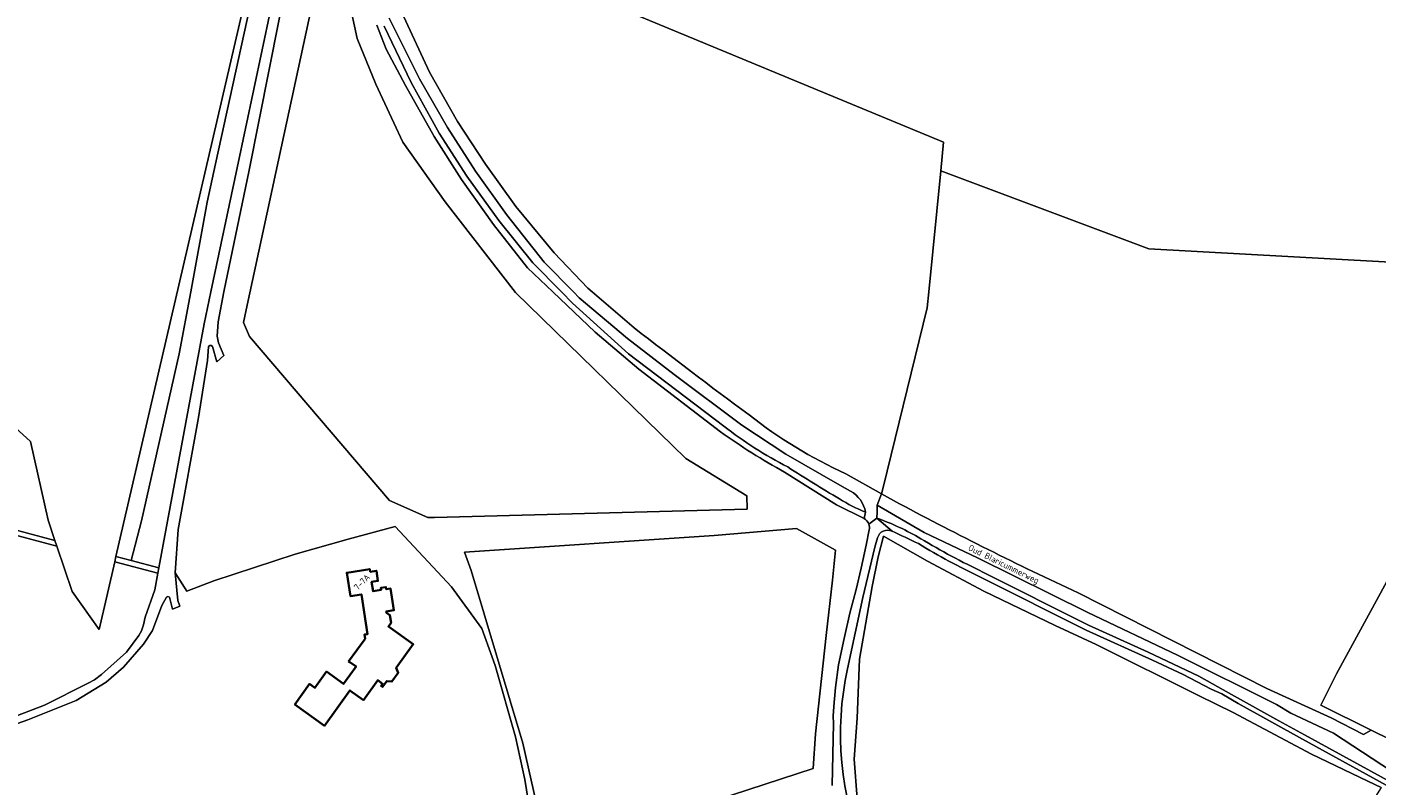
# Model space of a CAD drawing. Header units: metres. Extents: x 140853 to 145288, y 474558 to 480269.
# Tile 81 of 256: x 141599 to 141986, y 477109 to 477326. Entities that reach past the tile are written whole.
import ezdxf
from ezdxf.enums import TextEntityAlignment as Align

# ---------------------------------------------------------------- set-up
doc = ezdxf.new("R2010")
doc.units = ezdxf.units.M
doc.header["$MEASUREMENT"] = 0
for name, color, linetype, lineweight in [('B-WE-GR-BEPLANTING_CULTUUR_BOSPLANTSOEN-G', 90, 'GR-PLANTSOEN', 18), ('B-WE-GR-BOS_LOOF-G', 40, 'Continuous', 13), ('B-WE-GR-BOUWLAND-G', 80, 'Continuous', 13), ('B-WE-GR-GRAS-G', 60, 'Continuous', 13), ('B-WE-GR-GRAS_KRUIDENRIJK-G', 80, 'Continuous', 18), ('B-WE-GR-GROENVOORZIENING-G', 80, 'Continuous', 18), ('B-WE-IE-TERREINAFSCHEIDING_KUNSTMATIG_HEKWERK-G', 20, 'IE-TERREINAFSCHEIDING-KUNSTMATIG', 18), ('B-WE-OG-BEBOUWING-G', 7, 'Continuous', 35), ('B-WE-OG-BEBOUWING_HUISNUMMER-T18', 10, 'Continuous', 18), ('B-WE-OG-BEBOUWING_STRAATNAAM-T18', 10, 'Continuous', 18), ('B-WE-OG-TERREIN_ERF-G', 7, 'Continuous', 18), ('B-WE-VH-ONVERHARD-G', 252, 'Continuous', 18), ('B-WE-VH-VERHARDING_ASFALT-G', 252, 'Continuous', 18), ('B-WE-VH-VERHARDING_HALFVERHARDING-G', 252, 'Continuous', 18)]:
    doc.layers.add(name, color=color, linetype=linetype, lineweight=lineweight)
doc.styles.add('NLCS-ISO', font='txt')
doc.linetypes.add('GR-PLANTSOEN', pattern='A,0,[179,NLCS.shx,S=2,R=0,X=0,Y=0],-4', length=4)
doc.linetypes.add('IE-TERREINAFSCHEIDING-KUNSTMATIG', pattern='A,4,[82,NLCS.shx,S=0.75,R=90,X=0,Y=0],4,-2', length=10)

msp = doc.modelspace()

# ---------------------------------------------------------------- linework, layer by layer
at = {"layer": 'B-WE-GR-BEPLANTING_CULTUUR_BOSPLANTSOEN-G', "ltscale": 0.2, "flags": 128}
for points in [[(142457.645, 477587.833), (142455.169, 477590.684), (142455.169, 477590.684, 0.0091178), (142421.153, 477612.154), (142421.153, 477612.154, 0.0372482), (142394.628, 477625.228), (142394.628, 477625.228, 0.0553428), (142361.778, 477631.768), (142361.778, 477631.768, 0.012629), (142315.371, 477635.578), (142315.371, 477635.578), (142281.634, 477500), (142279.284, 477490.779), (142165.754, 477495.82), (142156.942, 477500), (142108.438, 477523.01), (142075.722, 477558.537), (142073.495, 477556.762), (142066.713, 477551.359), (142018.961, 477577.562), (142023.158, 477589.855), (142023.402, 477598.721), (142023.402, 477598.721, -0.0460718), (142021.561, 477599.576), (142021.561, 477599.576, -0.0596284), (142019.46, 477601.163), (142019.46, 477601.163), (142000, 477618.565), (142000, 477616.85), (141995.411, 477621.272), (141983.845, 477629.332), (141977.439, 477632.139), (141953.008, 477639.554), (141949.674, 477635.844), (141951.991, 477630.309), (141952.406, 477630.483), (141953.565, 477627.716), (141958.77, 477615.709), (141958.77, 477615.709, 0.2085543), (141958.664, 477608.929), (141958.664, 477608.929, 0.1241913), (141961.146, 477605.613), (141961.146, 477605.613), (141969.063, 477599.836), (141951.634, 477575.073), (141936.138, 477586.041), (141916.046, 477600.262), (141932.157, 477623.024), (141935.096, 477621.059), (141935.096, 477621.059, 0.3237888), (141938.975, 477621.255), (141938.975, 477621.255), (141942.511, 477618.935), (141942.511, 477618.935, 0.3177164), (141949.436, 477622.947), (141949.436, 477622.947, 0.1434797), (141949.898, 477626.098), (141949.898, 477626.098), (141948.681, 477628.84), (141948.91, 477628.941), (141943.914, 477640.472), (141939.325, 477643.536), (141938.121, 477646.806), (141928.926, 477653.039), (141916.428, 477661.509), (141914.808, 477661.843), (141913.824, 477661.68), (141903.894, 477646.182), (141899.803, 477639.865), (141884.953, 477620.18), (141913.785, 477599.97), (141922.529, 477593.939), (141929.852, 477588.725), (141935.022, 477585.194), (141936.33, 477584.252), (141937.06, 477577.475), (141937.397, 477574.34), (141940.587, 477573.236), (141939.187, 477552.054), (141950.309, 477544.172), (141941.17, 477531.329), (141954.749, 477521.778), (141956.83, 477524.716), (141967.128, 477517.424), (141954.814, 477500), (141948.393, 477490.915), (141938.068, 477498.219), (141939.329, 477500), (141953.391, 477519.86), (141939.808, 477529.415), (141937.475, 477526.136), (141935.747, 477500), (141934.466, 477480.608), (141985.505, 477444.286), (141972.26, 477435.716), (142000, 477424.424), (142058.572, 477400.581), (142094.115, 477386.112), (142027.353, 477256.633), (142035.656, 477256.26), (142032.568, 477250), (142018.016, 477221.298), (142000, 477188.053), (141974.136, 477140.518), (141969.655, 477131.578), (141984.065, 477124.357), (141989.717, 477121.622), (142000, 477116.494), (142013.967, 477109.529), (142028.305, 477102.706), (142028.305, 477102.706, 0.0373765), (142043.001, 477096.517), (142043.001, 477096.517), (142053.846, 477093.041), (142072.117, 477089.129), (142081.089, 477087.783), (142121.748, 477082.443), (142124.881, 477082.281), (142133.744, 477081.821), (142133.744, 477081.821, 0.0079449), (142143.554, 477082.897), (142143.554, 477082.897), (142168.764, 477100.465), (142182.561, 477111.691), (142184.865, 477113.567), (142184.727, 477115.663), (142183.865, 477117.028), (142187.549, 477119.575), (142188.936, 477118.259), (142190.146, 477117.894), (142208.711, 477133.371), (142227.22, 477149.26), (142239.208, 477160.702), (142260.732, 477183.74), (142284.309, 477210.455), (142317.324, 477250), (142332.981, 477268.769), (142336.756, 477273.294), (142336.756, 477273.294, -0.062157), (142336.676, 477272.33), (142336.676, 477272.33), (142341.49, 477278.028), (142342.686, 477280.543), (142251.877, 477319.265), (142309.443, 477403.031), (142318.006, 477416.668), (142327.573, 477436.243), (142331.856, 477449.779), (142332.239, 477455.13), (142330.361, 477479.334), (142330.361, 477479.334, -0.4287248), (142339.934, 477488.316), (142339.934, 477488.316), (142370.927, 477489.666), (142370.927, 477489.666, 0.0998383), (142392.33, 477494.691), (142392.33, 477494.691), (142401.737, 477500), (142405.352, 477502.04), (142420.162, 477513.273), (142432.622, 477524.815), (142438.259, 477531.842), (142442.289, 477538.419), (142444.501, 477544.315), (142455.254, 477578.556), (142457.645, 477587.833)], [(141860.655, 477284.693), (141861.469, 477292.98), (141708.421, 477356.434), (141705.548, 477357.625), (141693.194, 477362.747), (141692.706, 477362.114), (141698.472, 477350.358), (141700.799, 477342.885), (141706.048, 477330.332), (141714.147, 477313.01), (141722.145, 477298.871), (141730.14, 477286.686), (141738.893, 477274.519), (141749.821, 477261.227), (141759.469, 477251.101), (141760.758, 477250), (141772.782, 477239.731), (141772.782, 477239.731, 0.005233), (141805.732, 477214.744), (141805.732, 477214.744, 0.0609419), (141833.496, 477197.908), (141833.496, 477197.908), (141843.708, 477192.173), (141844.154, 477193.942), (141856.795, 477245.428), (141857.244, 477250), (141860.655, 477284.693)], [(141951.055, 477046.861), (141962.276, 477058.251), (141962.276, 477058.251, 0.0436792), (141969.286, 477067.56), (141969.286, 477067.56), (141972.566, 477072.776), (141978.155, 477082.655), (141985.008, 477096.734), (141990.369, 477105.648), (141990.225, 477107.613), (141964.342, 477121.766), (141945.966, 477132.033), (141941.23, 477134.789), (141938.188, 477136.184), (141930.18, 477140.31), (141921.334, 477144.493), (141902.353, 477153.091), (141872.061, 477168.296), (141872.061, 477168.296, -0.0284794), (141854.256, 477177.877), (141854.256, 477177.877, 0.0038547), (141846.704, 477181.448), (141846.704, 477181.448, 0.4650955), (141842.546, 477179.508), (141842.546, 477179.508), (141841.756, 477176.852), (141838.373, 477162.443), (141833.942, 477142.001), (141833.942, 477142.001, 0.1545718), (141838.878, 477088.913), (141838.878, 477088.913), (141850.625, 477063.855), (141918.969, 477024.283), (141918.969, 477024.283, -0.117908), (141930.276, 477032.55), (141930.276, 477032.55, 0.0735826), (141951.055, 477046.861)]]:
    msp.add_lwpolyline(points, format="xyb", close=True, dxfattribs=at)
msp.add_lwpolyline([(141905.228, 477148.985), (141934.785, 477134.184), (141944.469, 477129.485), (141966.997, 477117.495), (141983.105, 477109.744), (141986.907, 477107.924), (141964.211, 477071.835), (141954.885, 477059.966), (141943.379, 477048.46), (141932.479, 477038.771), (141923.759, 477031.504), (141920.61, 477029.203), (141915.281, 477028.597), (141903.168, 477033.775), (141885.837, 477044.623), (141869.169, 477053.619), (141858.188, 477059.969), (141852.765, 477066.451), (141846.282, 477078.093), (141839.535, 477095.555), (141836.757, 477104.816), (141835.831, 477116.06), (141836.757, 477127.834), (141837.419, 477144.768), (141840.991, 477165.538), (141842.733, 477174.055), (141844.308, 477179.99), (141856.866, 477172.813), (141873.012, 477164.245), (141893.48, 477154.435), (141905.228, 477148.985)], close=True, dxfattribs=at)
at = {"layer": 'B-WE-GR-BOS_LOOF-G', "ltscale": 0.2, "flags": 128}
for points in [[(141658.938, 477285.549), (141670.923, 477342.098), (141670.923, 477342.098, 0.04375), (141671.29, 477347.151), (141671.29, 477347.151), (141665.989, 477346.989), (141652.762, 477286.701), (141650.42, 477275.706), (141645.669, 477250), (141642.383, 477232.25), (141631.583, 477184.357), (141628.569, 477173.005), (141636.532, 477170.891), (141649.512, 477240.897), (141651.429, 477250), (141658.938, 477285.549)], [(141900.027, 477163.731), (141954.16, 477136.299), (141972.61, 477127.916), (141981.89, 477123.128), (141984.065, 477124.357), (141969.655, 477131.578), (141974.136, 477140.518), (142000, 477188.053), (142018.016, 477221.298), (142032.568, 477250), (142035.656, 477256.26), (142027.353, 477256.633), (142000, 477257.945), (141920.333, 477262.361), (141860.655, 477284.693), (141857.244, 477250), (141856.795, 477245.428), (141844.154, 477193.942), (141843.708, 477192.173), (141848.814, 477189.306), (141848.814, 477189.306, 0.0136171), (141900.027, 477163.731)]]:
    msp.add_lwpolyline(points, format="xyb", close=True, dxfattribs=at)
for points in [[(141673.784, 477342.219), (141662.418, 477284.917), (141655.175, 477250), (141653.502, 477241.441), (141653.286, 477237.313), (141653.653, 477235.444), (141655.138, 477231.782), (141653.146, 477229.976), (141651.883, 477234.388), (141651.543, 477234.676), (141651.033, 477234.657), (141650.743, 477234.238), (141650.518, 477230.41), (141647.937, 477213.991), (141642.096, 477181.943), (141641.215, 477169.454), (141644.54, 477164.235), (141652.303, 477167.212), (141675.597, 477174.809), (141690.809, 477179.136), (141704.294, 477182.793), (141720.424, 477165.453), (141729.154, 477153.5), (141732.11, 477145.298), (141732.954, 477142.958), (141738.778, 477122.479), (141741.41, 477110.212), (141745.828, 477082.926)], [(141586.899, 477125.117), (141603.762, 477131.573), (141616.309, 477137.84), (141618.081, 477138.814), (141620.054, 477140.334), (141627.218, 477146.781), (141630.786, 477151.561), (141631.541, 477152.86), (141632.127, 477154.575), (141632.627, 477156.745), (141635.376, 477164.659), (141636.257, 477169.412), (141623.898, 477172.693), (141623.898, 477172.693), (141619.394, 477153.277), (141611.681, 477164.114), (141607.311, 477177.097), (141593.283, 477180.822)]]:
    msp.add_lwpolyline(points, dxfattribs=at)
for points in [[(141702.693, 477190.246), (141662.476, 477237.209), (141660.775, 477241.291), (141661.839, 477246.218), (141682.874, 477343.619), (141689.273, 477341.811), (141693.366, 477322.703), (141698.724, 477309.606), (141706.463, 477292.937), (141718.568, 477275.872), (141738.808, 477249.876), (141787.624, 477202.251), (141805.087, 477191.569), (141805.219, 477187.732), (141715.502, 477185.399), (141713.673, 477185.351), (141702.693, 477190.246)], [(141824.124, 477113.415), (141749.712, 477089.122), (141747.196, 477092.645), (141740.846, 477120.691), (141726.029, 477170.168), (141724.111, 477175.46), (141795.681, 477180.222), (141819.361, 477182.207), (141830.54, 477175.988), (141829.68, 477167.39), (141827.828, 477151.515), (141824.785, 477123.337), (141824.124, 477113.415)]]:
    msp.add_lwpolyline(points, close=True, dxfattribs=at)
msp.add_lwpolyline([(141829.583, 477108.499), (141829.951, 477126.274), (141829.801, 477128.36), (141830.049, 477131.156), (141830.546, 477136.659), (141831.368, 477143.075), (141832.948, 477150.63), (141834.64, 477157.891), (141836.38, 477164.733), (141837.835, 477170.839), (141839.281, 477177.442), (141840.196, 477181.788), (141840.196, 477181.788, 0.140492), (141840.079, 477183.432), (141840.079, 477183.432, 0.1848815), (141838.679, 477185.049), (141838.679, 477185.049), (141830.746, 477189.017), (141815.909, 477198.314), (141815.909, 477198.314, -0.0267692), (141797.509, 477209.921), (141797.509, 477209.921), (141774.153, 477227.839), (141761.622, 477238.455), (141749.496, 477250), (141742.174, 477256.971), (141732.5, 477269.32), (141723.286, 477282.279), (141715.443, 477294.62), (141707.189, 477309.207), (141701.679, 477319.588), (141699.041, 477326.481)], format="xyb", dxfattribs=at)
at = {"layer": 'B-WE-GR-BOUWLAND-G', "ltscale": 0.2, "flags": 128}
for points in [[(141702.693, 477190.246), (141713.673, 477185.351), (141715.502, 477185.399), (141805.219, 477187.732), (141805.087, 477191.569), (141787.624, 477202.251), (141738.808, 477249.876), (141718.568, 477275.872), (141706.463, 477292.937), (141698.724, 477309.606), (141693.366, 477322.703), (141689.273, 477341.811), (141682.874, 477343.619), (141661.839, 477246.218), (141660.775, 477241.291), (141662.476, 477237.209), (141702.693, 477190.246)], [(141824.124, 477113.415), (141824.785, 477123.337), (141827.828, 477151.515), (141829.68, 477167.39), (141830.54, 477175.988), (141819.361, 477182.207), (141795.681, 477180.222), (141724.111, 477175.46), (141726.029, 477170.168), (141740.846, 477120.691), (141747.196, 477092.645), (141749.712, 477089.122), (141824.124, 477113.415)]]:
    msp.add_lwpolyline(points, close=True, dxfattribs=at)
msp.add_lwpolyline([(141986.907, 477107.924), (141983.105, 477109.744), (141966.997, 477117.495), (141944.469, 477129.485), (141934.785, 477134.184), (141905.228, 477148.985), (141905.228, 477148.985), (141893.48, 477154.435), (141873.012, 477164.245), (141856.866, 477172.813), (141844.308, 477179.99), (141842.733, 477174.055), (141840.991, 477165.538), (141837.419, 477144.768), (141836.757, 477127.834), (141835.831, 477116.06), (141836.757, 477104.816)], dxfattribs=at)
at = {"layer": 'B-WE-GR-GRAS-G', "ltscale": 0.2, "flags": 128}
for points in [[(141598.718, 477351.003), (141598.649, 477350.683), (141598.552, 477350.235), (141571.376, 477224.742), (141587.049, 477218.761), (141591.055, 477215.089), (141599.749, 477207.12), (141604.776, 477184.63), (141606.738, 477178.802), (141607.311, 477177.097), (141611.681, 477164.114), (141619.394, 477153.277), (141623.898, 477172.693), (141624.237, 477174.155), (141664.353, 477347.087), (141664.506, 477347.746), (141601.862, 477358.877), (141600.477, 477359.123), (141600.435, 477358.931), (141598.825, 477351.499), (141598.718, 477351.003)], [(141665.989, 477346.989), (141664.353, 477347.087), (141624.237, 477174.155), (141628.569, 477173.005), (141631.583, 477184.357), (141642.383, 477232.25), (141645.669, 477250), (141650.42, 477275.706), (141652.762, 477286.701), (141665.989, 477346.989)], [(141591.055, 477215.089), (141590.117, 477198.35), (141593.919, 477184.86), (141594.936, 477181.935), (141606.738, 477178.802), (141604.776, 477184.63), (141599.749, 477207.12), (141591.055, 477215.089)]]:
    msp.add_lwpolyline(points, close=True, dxfattribs=at)
at = {"layer": 'B-WE-GR-GRAS_KRUIDENRIJK-G', "ltscale": 0.2, "flags": 128}
msp.add_lwpolyline([(141701.077, 477326.163), (141708.814, 477310.041), (141716.878, 477295.531), (141724.828, 477283.205), (141733.992, 477270.526), (141743.698, 477258.353), (141751.949, 477250), (141755.135, 477246.774), (141771.198, 477232.269), (141798.531, 477211.551), (141798.531, 477211.551, 0.0491253), (141816.823, 477199.845), (141816.823, 477199.845, 0.0085465), (141831.62, 477190.689), (141831.62, 477190.689, 0.0466751), (141839.09, 477186.904), (141839.09, 477186.904, 0.2218415), (141834.834, 477192.929), (141834.834, 477192.929), (141831.759, 477194.652), (141816.305, 477203.557), (141803.683, 477211.866), (141784.208, 477226.384), (141770.838, 477236.631), (141757.04, 477248.304), (141755.382, 477250), (141746.978, 477258.595), (141736.182, 477272.256), (141727.288, 477284.634), (141719.26, 477297.139), (141711.225, 477311.155), (141702.569, 477328.524)], format="xyb", dxfattribs=at)
at = {"layer": 'B-WE-GR-GROENVOORZIENING-G', "ltscale": 0.2, "flags": 128}
msp.add_lwpolyline([(141989.862, 477112.669), (141973.27, 477123.502), (141960.988, 477129.265), (141956.925, 477131.739), (141928.503, 477145.904), (141902.857, 477158.081), (141871.232, 477173.753), (141855.915, 477181.095), (141842.447, 477188.843), (141842.398, 477186.98), (141842.35, 477185.174), (141842.35, 477185.174, -0.047451), (141854.98, 477179.287), (141854.98, 477179.287, 0.0277651), (141872.782, 477169.725), (141872.782, 477169.725), (141903.071, 477154.521), (141920.155, 477146.791), (141934.615, 477139.833), (141944, 477134.604), (141957.63, 477127.067), (141964.928, 477123.038), (141990.897, 477108.841)], format="xyb", dxfattribs=at)
at = {"layer": 'B-WE-IE-TERREINAFSCHEIDING_KUNSTMATIG_HEKWERK-G', "ltscale": 0.2, "flags": 128}
for points in [[(141860.655, 477284.693), (141920.333, 477262.361)], [(141920.333, 477262.361), (142000, 477257.945)], [(141974.136, 477140.518), (142000, 477188.053)], [(141974.136, 477140.518), (141969.655, 477131.578), (141984.065, 477124.357)]]:
    msp.add_lwpolyline(points, dxfattribs=at)
at = {"layer": 'B-WE-OG-BEBOUWING-G', "ltscale": 0.2, "flags": 128}
msp.add_lwpolyline([(141690.933, 477144.038), (141691.238, 477143.818), (141691.301, 477143.906), (141693.075, 477142.626), (141689.472, 477137.633), (141684.577, 477141.164), (141681.245, 477136.547), (141679.748, 477137.627), (141675.533, 477131.785), (141684.007, 477125.671), (141691.312, 477135.794), (141695.183, 477133), (141699.29, 477138.692), (141700.686, 477137.684), (141700.244, 477137.073), (141700.637, 477136.789), (141701.859, 477138.482), (141703.345, 477138.317), (141705.174, 477140.852), (141704.541, 477142.228), (141709.43, 477149.003), (141702.341, 477154.119), (141703.1, 477155.171), (141702.766, 477157.355), (141701.788, 477158.061), (141701.731, 477158.435), (141703.888, 477158.766), (141702.935, 477164.993), (141701.704, 477164.804), (141701.61, 477165.417), (141700.121, 477165.189), (141700.213, 477164.586), (141697.924, 477164.236), (141697.514, 477166.919), (141699.347, 477167.199), (141698.903, 477170.1), (141697.116, 477169.826), (141697.005, 477170.548), (141690.402, 477169.537), (141691.431, 477162.817), (141694.58, 477163.299), (141696.324, 477151.908), (141695.471, 477151.778), (141695.654, 477150.581), (141690.933, 477144.038)], close=True, dxfattribs=at)
at = {"layer": 'B-WE-OG-TERREIN_ERF-G', "ltscale": 0.2, "flags": 128}
for points in [[(141708.421, 477356.434), (141861.469, 477292.98), (141860.655, 477284.693), (141920.333, 477262.361), (142000, 477257.945)], [(141745.828, 477082.926), (141741.41, 477110.212), (141738.778, 477122.479), (141732.954, 477142.958), (141732.11, 477145.298), (141729.154, 477153.5), (141720.424, 477165.453), (141704.294, 477182.793), (141690.809, 477179.136), (141675.597, 477174.809), (141652.303, 477167.212), (141644.54, 477164.235), (141641.215, 477169.454), (141641.215, 477169.454), (141641.984, 477161.544), (141642.546, 477159.891), (141640.416, 477159.124), (141639.542, 477162.474), (141639.129, 477162.693), (141638.692, 477162.525), (141637.395, 477160.154), (141634.67, 477152.934), (141632.157, 477149.07), (141626.432, 477142.469), (141621.448, 477138.167), (141612.827, 477132.92), (141598.938, 477127.34), (141577.095, 477119.616)]]:
    msp.add_lwpolyline(points, dxfattribs=at)
msp.add_lwpolyline([(141690.933, 477144.038), (141695.654, 477150.581), (141695.471, 477151.778), (141696.324, 477151.908), (141694.58, 477163.299), (141691.431, 477162.817), (141690.402, 477169.537), (141697.005, 477170.548), (141697.116, 477169.826), (141698.903, 477170.1), (141699.347, 477167.199), (141697.514, 477166.919), (141697.924, 477164.236), (141700.213, 477164.586), (141700.121, 477165.189), (141701.61, 477165.417), (141701.704, 477164.804), (141702.935, 477164.993), (141703.888, 477158.766), (141701.731, 477158.435), (141701.788, 477158.061), (141702.766, 477157.355), (141703.1, 477155.171), (141702.341, 477154.119), (141709.43, 477149.003), (141704.541, 477142.228), (141705.174, 477140.852), (141703.345, 477138.317), (141701.859, 477138.482), (141700.637, 477136.789), (141700.244, 477137.073), (141700.686, 477137.684), (141699.29, 477138.692), (141695.183, 477133), (141691.312, 477135.794), (141684.007, 477125.671), (141675.533, 477131.785), (141679.748, 477137.627), (141681.245, 477136.547), (141684.577, 477141.164), (141689.472, 477137.633), (141693.075, 477142.626), (141691.301, 477143.906), (141691.238, 477143.818), (141690.933, 477144.038)], close=True, dxfattribs=at)
at = {"layer": 'B-WE-VH-ONVERHARD-G', "ltscale": 0.2, "flags": 128}
for points in [[(141577.095, 477119.616), (141598.938, 477127.34), (141612.827, 477132.92), (141621.448, 477138.167), (141626.432, 477142.469), (141632.157, 477149.07), (141634.67, 477152.934), (141637.395, 477160.154), (141638.692, 477162.525), (141639.129, 477162.693), (141639.542, 477162.474), (141640.416, 477159.124), (141642.546, 477159.891), (141641.984, 477161.544), (141641.215, 477169.454), (141642.096, 477181.943), (141647.937, 477213.991), (141650.518, 477230.41), (141650.743, 477234.238), (141651.033, 477234.657), (141651.543, 477234.676), (141651.883, 477234.388), (141653.146, 477229.976), (141655.138, 477231.782), (141653.653, 477235.444), (141653.286, 477237.313), (141653.502, 477241.441), (141655.175, 477250), (141662.418, 477284.917), (141673.784, 477342.219)], [(141670.923, 477342.098), (141658.938, 477285.549), (141651.429, 477250), (141649.512, 477240.897), (141636.532, 477170.891), (141636.257, 477169.412), (141635.376, 477164.659), (141632.627, 477156.745), (141632.127, 477154.575), (141631.541, 477152.86), (141630.786, 477151.561), (141627.218, 477146.781), (141620.054, 477140.334), (141618.081, 477138.814), (141616.309, 477137.84), (141603.762, 477131.573), (141586.899, 477125.117)], [(141593.283, 477180.822), (141607.311, 477177.097), (141607.311, 477177.097), (141606.738, 477178.802), (141594.936, 477181.935)]]:
    msp.add_lwpolyline(points, dxfattribs=at)
for points in [[(141989.717, 477121.622), (141984.065, 477124.357), (141981.89, 477123.128), (141972.61, 477127.916), (141954.16, 477136.299), (141900.027, 477163.731), (141900.027, 477163.731, -0.0136171), (141848.814, 477189.306), (141848.814, 477189.306), (141843.708, 477192.173), (141842.447, 477188.843), (141855.915, 477181.095), (141871.232, 477173.753), (141902.857, 477158.081), (141928.503, 477145.904), (141956.925, 477131.739), (141960.988, 477129.265), (141973.27, 477123.502), (141989.862, 477112.669)], [(141990.897, 477108.841), (141964.928, 477123.038), (141957.63, 477127.067), (141944, 477134.604), (141934.615, 477139.833), (141920.155, 477146.791), (141903.071, 477154.521), (141872.782, 477169.725), (141872.782, 477169.725, -0.0277651), (141854.98, 477179.287), (141854.98, 477179.287, 0.047451), (141842.35, 477185.174), (141842.35, 477185.174), (141846.704, 477181.448), (141846.704, 477181.448, -0.0038547), (141854.256, 477177.877), (141854.256, 477177.877, 0.0284794), (141872.061, 477168.296), (141872.061, 477168.296), (141902.353, 477153.091), (141921.334, 477144.493), (141930.18, 477140.31), (141938.188, 477136.184), (141941.23, 477134.789), (141945.966, 477132.033), (141964.342, 477121.766), (141990.225, 477107.613)]]:
    msp.add_lwpolyline(points, format="xyb", dxfattribs=at)
msp.add_lwpolyline([(141624.237, 477174.155), (141623.898, 477172.693), (141636.257, 477169.412), (141636.532, 477170.891), (141628.569, 477173.005), (141624.237, 477174.155)], close=True, dxfattribs=at)
at = {"layer": 'B-WE-VH-VERHARDING_ASFALT-G', "ltscale": 0.2, "flags": 128}
msp.add_lwpolyline([(141838.878, 477088.913, -0.1545718), (141833.942, 477142.001), (141833.942, 477142.001), (141838.373, 477162.443), (141841.756, 477176.852), (141842.546, 477179.508), (141842.546, 477179.508, -0.4650955), (141846.704, 477181.448), (141846.704, 477181.448), (141842.35, 477185.174), (141840.079, 477183.432), (141840.079, 477183.432, -0.140492), (141840.196, 477181.788), (141840.196, 477181.788), (141839.281, 477177.442), (141837.835, 477170.839), (141836.38, 477164.733), (141834.64, 477157.891), (141832.948, 477150.63), (141831.368, 477143.075), (141830.546, 477136.659), (141830.049, 477131.156), (141829.801, 477128.36), (141829.951, 477126.274), (141829.583, 477108.499)], format="xyb", dxfattribs=at)
at = {"layer": 'B-WE-VH-VERHARDING_HALFVERHARDING-G', "ltscale": 0.2, "flags": 128}
for points in [[(141702.569, 477328.524), (141711.225, 477311.155), (141719.26, 477297.139), (141727.288, 477284.634), (141736.182, 477272.256), (141746.978, 477258.595), (141755.382, 477250), (141757.04, 477248.304), (141770.838, 477236.631), (141784.208, 477226.384), (141803.683, 477211.866), (141816.305, 477203.557), (141831.759, 477194.652), (141834.834, 477192.929), (141834.834, 477192.929, -0.2218415), (141839.09, 477186.904), (141839.09, 477186.904), (141838.679, 477185.049), (141838.679, 477185.049, -0.1848815), (141840.079, 477183.432), (141840.079, 477183.432), (141842.35, 477185.174), (141842.398, 477186.98), (141842.447, 477188.843), (141843.708, 477192.173), (141833.496, 477197.908), (141833.496, 477197.908, -0.0609419), (141805.732, 477214.744), (141805.732, 477214.744, -0.005233), (141772.782, 477239.731), (141772.782, 477239.731), (141760.758, 477250), (141759.469, 477251.101), (141749.821, 477261.227), (141738.893, 477274.519), (141730.14, 477286.686), (141722.145, 477298.871), (141714.147, 477313.01), (141706.048, 477330.332)], [(141699.041, 477326.481), (141701.679, 477319.588), (141707.189, 477309.207), (141715.443, 477294.62), (141723.286, 477282.279), (141732.5, 477269.32), (141742.174, 477256.971), (141749.496, 477250), (141761.622, 477238.455), (141774.153, 477227.839), (141797.509, 477209.921), (141797.509, 477209.921, 0.0267692), (141815.909, 477198.314), (141815.909, 477198.314), (141830.746, 477189.017), (141838.679, 477185.049), (141839.09, 477186.904), (141839.09, 477186.904, -0.0466751), (141831.62, 477190.689), (141831.62, 477190.689, -0.0085465), (141816.823, 477199.845), (141816.823, 477199.845, -0.0491253), (141798.531, 477211.551), (141798.531, 477211.551), (141771.198, 477232.269), (141755.135, 477246.774), (141751.949, 477250), (141743.698, 477258.353), (141733.992, 477270.526), (141724.828, 477283.205), (141716.878, 477295.531), (141708.814, 477310.041), (141701.077, 477326.163)]]:
    msp.add_lwpolyline(points, format="xyb", dxfattribs=at)

# ---------------------------------------------------------------- texts
at = {"layer": 'B-WE-OG-BEBOUWING_HUISNUMMER-T18', "style": 'NLCS-ISO'}
msp.add_text('7-7A', height=1.8, rotation=44.9, dxfattribs=at).set_placement((141694.745, 477166.819), align=Align.MIDDLE_CENTER)
at = {"layer": 'B-WE-OG-BEBOUWING_STRAATNAAM-T18', "style": 'NLCS-ISO'}
msp.add_text('Oud Blaricummerweg', height=1.8, rotation=333.8, dxfattribs=at).set_placement((141878.731, 477172.001), align=Align.MIDDLE_CENTER)

doc.saveas('drawing.dxf')
